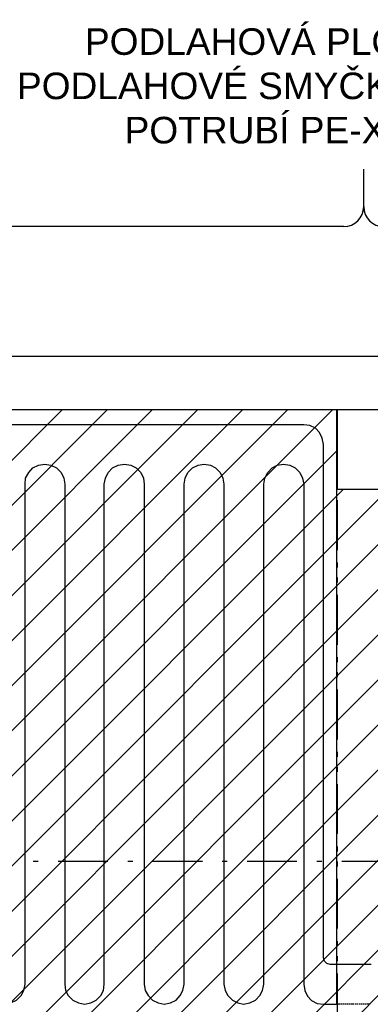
# Model space of a CAD drawing. Extents: x 997 to 109698, y 921 to 94021.
# Tile 217 of 256: x 26706 to 29348, y 22459 to 29870. Entities that reach past the tile are written whole.
import ezdxf
from ezdxf.enums import TextEntityAlignment as Align

# ---------------------------------------------------------------- set-up
doc = ezdxf.new("R2010")
doc.units = 0
doc.header["$MEASUREMENT"] = 0
for name, color, linetype in [('12', 7, 'CONTINUOUS'), ('28', 7, 'CONTINUOUS'), ('40', 7, 'CONTINUOUS'), ('42', 7, 'CONTINUOUS')]:
    doc.layers.add(name, color=color, linetype=linetype)
doc.styles.get("Standard").update_dxf_attribs({"font": 'Arial.ttf', "height": 0.2})

msp = doc.modelspace()

# ---------------------------------------------------------------- linework, layer by layer
at = {"layer": '12', "color": 44}
for p, q in [((29095.601607, 26927.953237), (29095.601607, 26935.953237)), ((29095.601607, 26918.953237), (29095.601607, 26927.953237)), ((29095.601607, 26905.953237), (29095.601607, 26918.953237)), ((29095.601607, 26897.953237), (29095.601607, 26905.953237)), ((29095.601607, 26888.953237), (29095.601607, 26897.953237)), ((29095.601607, 26876.953237), (29095.601607, 26888.953237)), ((29095.601607, 26867.953237), (29095.601607, 26876.953237)), ((29095.601607, 26859.953237), (29095.601607, 26867.953237)), ((29095.601607, 26846.953237), (29095.601607, 26859.953237)), ((29095.601607, 26838.953237), (29095.601607, 26846.953237)), ((29095.601607, 26825.953237), (29095.601607, 26838.953237)), ((29095.601607, 26816.953237), (29095.601607, 26825.953237)), ((29095.601607, 26808.953237), (29095.601607, 26816.953237)), ((29095.601607, 26795.953237), (29095.601607, 26808.953237)), ((29095.601607, 26787.953237), (29095.601607, 26795.953237)), ((29095.601607, 26778.953237), (29095.601607, 26787.953237)), ((29095.601607, 26766.953237), (29095.601607, 26778.953237)), ((29095.601607, 26757.953237), (29095.601607, 26766.953237)), ((29095.601607, 26749.953237), (29095.601607, 26757.953237)), ((29095.601607, 26736.953237), (29095.601607, 26749.953237)), ((29095.601607, 26728.953237), (29095.601607, 26736.953237)), ((29095.601607, 26715.953237), (29095.601607, 26728.953237)), ((29095.601607, 26706.953237), (29095.601607, 26715.953237)), ((29095.601607, 26698.953237), (29095.601607, 26706.953237)), ((29095.601607, 26685.953237), (29095.601607, 26698.953237)), ((29095.601607, 26677.953237), (29095.601607, 26685.953237)), ((29095.601607, 26668.953237), (29095.601607, 26677.953237)), ((29095.601607, 26656.953237), (29095.601607, 26668.953237)), ((29095.601607, 26647.953237), (29095.601607, 26656.953237)), ((29095.601607, 26639.953237), (29095.601607, 26647.953237)), ((29095.601607, 26626.953237), (29095.601607, 26639.953237)), ((29095.601607, 26617.953237), (29095.601607, 26626.953237)), ((29095.601607, 26605.953237), (29095.601607, 26617.953237)), ((29095.601607, 26596.953237), (29095.601607, 26605.953237)), ((29095.601607, 26588.953237), (29095.601607, 26596.953237)), ((29095.601607, 26575.953237), (29095.601607, 26588.953237)), ((29095.601607, 26567.953237), (29095.601607, 26575.953237)), ((29095.601607, 26558.953237), (29095.601607, 26567.953237)), ((29095.601607, 26546.953237), (29095.601607, 26558.953237)), ((29095.601607, 26537.953237), (29095.601607, 26546.953237)), ((29095.601607, 26529.953237), (29095.601607, 26537.953237)), ((29095.601607, 26516.953237), (29095.601607, 26529.953237)), ((29095.601607, 26507.953237), (29095.601607, 26516.953237)), ((29095.601607, 26499.953237), (29095.601607, 26507.953237)), ((29095.601607, 26486.953237), (29095.601607, 26499.953237)), ((29095.601607, 26478.953237), (29095.601607, 26486.953237)), ((29095.601607, 26465.953237), (29095.601607, 26478.953237)), ((29095.601607, 26457.953237), (29095.601607, 26465.953237)), ((29095.601607, 26448.953237), (29095.601607, 26457.953237)), ((29095.601607, 26435.953237), (29095.601607, 26448.953237)), ((29095.601607, 26427.953237), (29095.601607, 26435.953237)), ((29095.601607, 26419.953237), (29095.601607, 26427.953237)), ((29095.601607, 26406.953237), (29095.601607, 26419.953237)), ((29095.601607, 26397.953237), (29095.601607, 26406.953237)), ((29095.601607, 26389.953237), (29095.601607, 26397.953237)), ((29095.601607, 26376.953237), (29095.601607, 26389.953237)), ((29095.601607, 26368.953237), (29095.601607, 26376.953237)), ((29095.601607, 26355.953237), (29095.601607, 26368.953237)), ((29095.601607, 26347.953237), (29095.601607, 26355.953237)), ((29095.601607, 26338.953237), (29095.601607, 26347.953237)), ((29095.601607, 26325.953237), (29095.601607, 26338.953237)), ((29095.601607, 26317.953237), (29095.601607, 26325.953237)), ((29095.601607, 26308.953237), (29095.601607, 26317.953237)), ((29095.601607, 26296.953237), (29095.601607, 26308.953237)), ((29095.601607, 26287.953237), (29095.601607, 26296.953237)), ((29095.601607, 26279.953237), (29095.601607, 26287.953237)), ((29095.601607, 26266.953237), (29095.601607, 26279.953237)), ((29095.601607, 26258.953237), (29095.601607, 26266.953237)), ((29095.601607, 26245.953237), (29095.601607, 26258.953237)), ((29095.601607, 26236.953237), (29095.601607, 26245.953237)), ((29095.601607, 26228.953237), (29095.601607, 26236.953237)), ((29095.601607, 26215.953237), (29095.601607, 26228.953237)), ((29095.601607, 26207.953237), (29095.601607, 26215.953237)), ((29095.601607, 26198.953237), (29095.601607, 26207.953237)), ((29095.601607, 26186.953237), (29095.601607, 26198.953237)), ((29095.601607, 26177.953237), (29095.601607, 26186.953237)), ((29095.601607, 26169.953237), (29095.601607, 26177.953237)), ((29095.601607, 26156.953237), (29095.601607, 26169.953237)), ((29095.601607, 26148.953237), (29095.601607, 26156.953237)), ((29095.601607, 26135.953237), (29095.601607, 26148.953237)), ((29095.601607, 26126.953237), (29095.601607, 26135.953237)), ((29095.601607, 26118.953237), (29095.601607, 26126.953237)), ((29095.601607, 26105.953237), (29095.601607, 26118.953237)), ((29095.601607, 26097.953237), (29095.601607, 26105.953237)), ((29095.601607, 26088.953237), (29095.601607, 26097.953237)), ((29095.601607, 26076.953237), (29095.601607, 26088.953237)), ((29095.601607, 26067.953237), (29095.601607, 26076.953237)), ((29095.601607, 26059.953237), (29095.601607, 26067.953237)), ((29095.601607, 26046.953237), (29095.601607, 26059.953237)), ((29095.601607, 26038.953237), (29095.601607, 26046.953237)), ((29095.601607, 26025.953237), (29095.601607, 26038.953237)), ((29095.601607, 26016.953237), (29095.601607, 26025.953237)), ((29095.601607, 26008.953237), (29095.601607, 26016.953237)), ((29095.601607, 25995.953237), (29095.601607, 26008.953237)), ((29095.601607, 25987.953237), (29095.601607, 25995.953237)), ((29095.601607, 25978.953237), (29095.601607, 25987.953237)), ((29095.601607, 25966.953237), (29095.601607, 25978.953237)), ((29095.601607, 25957.953237), (29095.601607, 25966.953237)), ((29095.601607, 25949.953237), (29095.601607, 25957.953237)), ((29095.601607, 25936.953237), (29095.601607, 25949.953237)), ((29095.601607, 25927.953237), (29095.601607, 25936.953237)), ((29095.601607, 25919.953237), (29095.601607, 25927.953237)), ((29095.601607, 25906.953237), (29095.601607, 25919.953237)), ((29095.601607, 25898.953237), (29095.601607, 25906.953237)), ((29095.601607, 25885.953237), (29095.601607, 25898.953237)), ((29095.601607, 25877.953237), (29095.601607, 25885.953237)), ((29095.601607, 25868.953237), (29095.601607, 25877.953237)), ((29095.601607, 25855.953237), (29095.601607, 25868.953237)), ((29095.601607, 25847.953237), (29095.601607, 25855.953237)), ((29095.601607, 25839.953237), (29095.601607, 25847.953237)), ((29095.601607, 25826.953237), (29095.601607, 25839.953237)), ((29095.601607, 25817.953237), (29095.601607, 25826.953237)), ((29095.601607, 25809.953237), (29095.601607, 25817.953237)), ((29095.601607, 25796.953237), (29095.601607, 25809.953237)), ((29095.601607, 25788.953237), (29095.601607, 25796.953237)), ((29095.601607, 25775.953237), (29095.601607, 25788.953237)), ((29095.601607, 25767.953237), (29095.601607, 25775.953237)), ((29095.601607, 25758.953237), (29095.601607, 25767.953237)), ((29095.601607, 25745.953237), (29095.601607, 25758.953237)), ((29095.601607, 25737.953237), (29095.601607, 25745.953237)), ((29095.601607, 25728.953237), (29095.601607, 25737.953237)), ((29095.601607, 25716.953237), (29095.601607, 25728.953237)), ((29095.601607, 25707.953237), (29095.601607, 25716.953237)), ((29095.601607, 25699.953237), (29095.601607, 25707.953237)), ((29095.601607, 25686.953237), (29095.601607, 25699.953237)), ((29095.601607, 25678.953237), (29095.601607, 25686.953237)), ((29095.601607, 25665.953237), (29095.601607, 25678.953237)), ((29095.601607, 25656.953237), (29095.601607, 25665.953237)), ((29095.601607, 25648.953237), (29095.601607, 25656.953237)), ((29095.601607, 25635.953237), (29095.601607, 25648.953237)), ((29095.601607, 25627.953237), (29095.601607, 25635.953237)), ((29095.601607, 25618.953237), (29095.601607, 25627.953237)), ((29095.601607, 25606.953237), (29095.601607, 25618.953237)), ((29095.601607, 25597.953237), (29095.601607, 25606.953237)), ((29095.601607, 25589.953237), (29095.601607, 25597.953237)), ((29095.601607, 25576.953237), (29095.601607, 25589.953237)), ((29095.601607, 25568.953237), (29095.601607, 25576.953237)), ((29095.601607, 25555.953237), (29095.601607, 25568.953237)), ((29095.601607, 25546.953237), (29095.601607, 25555.953237)), ((29095.601607, 25538.953237), (29095.601607, 25546.953237)), ((29095.601607, 25525.953237), (29095.601607, 25538.953237)), ((29095.601607, 25517.953237), (29095.601607, 25525.953237)), ((29095.601607, 25508.953237), (29095.601607, 25517.953237)), ((29095.601607, 25496.953237), (29095.601607, 25508.953237)), ((29095.601607, 25487.953237), (29095.601607, 25496.953237)), ((29095.601607, 25479.953237), (29095.601607, 25487.953237)), ((29095.601607, 25466.953237), (29095.601607, 25479.953237)), ((29095.601607, 25458.953237), (29095.601607, 25466.953237)), ((29095.601607, 25445.953237), (29095.601607, 25458.953237)), ((29095.601607, 25436.953237), (29095.601607, 25445.953237)), ((29095.601607, 25428.953237), (29095.601607, 25436.953237)), ((29095.601607, 25415.953237), (29095.601607, 25428.953237)), ((29095.601607, 25407.953237), (29095.601607, 25415.953237)), ((29095.601607, 25398.953237), (29095.601607, 25407.953237)), ((29095.601607, 25386.953237), (29095.601607, 25398.953237)), ((29095.601607, 25377.953237), (29095.601607, 25386.953237)), ((29095.601607, 25369.953237), (29095.601607, 25377.953237)), ((29095.601607, 25356.953237), (29095.601607, 25369.953237)), ((29095.601607, 25347.953237), (29095.601607, 25356.953237)), ((29095.601607, 25339.953237), (29095.601607, 25347.953237)), ((29095.601607, 25326.953237), (29095.601607, 25339.953237)), ((29095.601607, 25318.953237), (29095.601607, 25326.953237)), ((29095.601607, 25305.953237), (29095.601607, 25318.953237)), ((29095.601607, 25297.953237), (29095.601607, 25305.953237)), ((29095.601607, 25288.953237), (29095.601607, 25297.953237)), ((29095.601607, 25276.953237), (29095.601607, 25288.953237)), ((29095.601607, 25267.953237), (29095.601607, 25276.953237)), ((29095.601607, 25259.953237), (29095.601607, 25267.953237)), ((29095.601607, 25246.953237), (29095.601607, 25259.953237)), ((29095.601607, 25237.953237), (29095.601607, 25246.953237)), ((29095.601607, 25229.953237), (29095.601607, 25237.953237)), ((29095.601607, 25216.953237), (29095.601607, 25229.953237)), ((29095.601607, 25208.953237), (29095.601607, 25216.953237)), ((29095.601607, 25195.953237), (29095.601607, 25208.953237)), ((29095.601607, 25187.953237), (29095.601607, 25195.953237)), ((29095.601607, 25178.953237), (29095.601607, 25187.953237)), ((29095.601607, 25165.953237), (29095.601607, 25178.953237)), ((29095.601607, 25157.953237), (29095.601607, 25165.953237)), ((29095.601607, 25148.953237), (29095.601607, 25157.953237)), ((29095.601607, 25136.953237), (29095.601607, 25148.953237)), ((29095.601607, 25127.953237), (29095.601607, 25136.953237)), ((29095.601607, 25119.953237), (29095.601607, 25127.953237)), ((29095.601607, 25106.953237), (29095.601607, 25119.953237)), ((29095.601607, 25098.953237), (29095.601607, 25106.953237)), ((29095.601607, 25085.953237), (29095.601607, 25098.953237)), ((29095.601607, 25077.953237), (29095.601607, 25085.953237)), ((29095.601607, 25068.953237), (29095.601607, 25077.953237)), ((29095.601607, 25055.953237), (29095.601607, 25068.953237)), ((29095.601607, 25047.953237), (29095.601607, 25055.953237)), ((29095.601607, 25038.953237), (29095.601607, 25047.953237)), ((29095.601607, 25026.953237), (29095.601607, 25038.953237)), ((29095.601607, 25017.953237), (29095.601607, 25026.953237)), ((29095.601607, 25009.953237), (29095.601607, 25017.953237)), ((29095.601607, 24996.953237), (29095.601607, 25009.953237)), ((29095.601607, 24988.953237), (29095.601607, 24996.953237)), ((29095.601607, 24975.953237), (29095.601607, 24988.953237)), ((29095.601607, 24966.953237), (29095.601607, 24975.953237)), ((29095.601607, 24958.953237), (29095.601607, 24966.953237)), ((29095.601607, 24945.953237), (29095.601607, 24958.953237)), ((29095.601607, 24937.953237), (29095.601607, 24945.953237)), ((29095.601607, 24928.953237), (29095.601607, 24937.953237)), ((29095.601607, 24916.953237), (29095.601607, 24928.953237)), ((29095.601607, 24907.953237), (29095.601607, 24916.953237)), ((29095.601607, 24899.953237), (29095.601607, 24907.953237)), ((29095.601607, 24886.953237), (29095.601607, 24899.953237)), ((29095.601607, 24878.953237), (29095.601607, 24886.953237)), ((29095.601607, 24865.953237), (29095.601607, 24878.953237)), ((29095.601607, 24856.953237), (29095.601607, 24865.953237)), ((29095.601607, 24848.953237), (29095.601607, 24856.953237)), ((29095.601607, 24835.953237), (29095.601607, 24848.953237)), ((29095.601607, 24827.953237), (29095.601607, 24835.953237)), ((29095.601607, 24818.953237), (29095.601607, 24827.953237)), ((29095.601607, 24806.953237), (29095.601607, 24818.953237)), ((29095.601607, 24797.953237), (29095.601607, 24806.953237)), ((29095.601607, 24789.953237), (29095.601607, 24797.953237)), ((29095.601607, 24776.953237), (29095.601607, 24789.953237)), ((29095.601607, 24768.953237), (29095.601607, 24776.953237)), ((29095.601607, 24759.953237), (29095.601607, 24768.953237)), ((29095.601607, 24746.953237), (29095.601607, 24759.953237)), ((29095.601607, 24738.953237), (29095.601607, 24746.953237)), ((29095.601607, 24725.953237), (29095.601607, 24738.953237)), ((29095.601607, 24717.953237), (29095.601607, 24725.953237)), ((29095.601607, 24708.953237), (29095.601607, 24717.953237)), ((29095.601607, 24696.953237), (29095.601607, 24708.953237)), ((29095.601607, 24687.953237), (29095.601607, 24696.953237)), ((29095.601607, 24679.953237), (29095.601607, 24687.953237)), ((29095.601607, 24666.953237), (29095.601607, 24679.953237)), ((29095.601607, 24657.953237), (29095.601607, 24666.953237)), ((29095.601607, 24649.953237), (29095.601607, 24657.953237)), ((29095.601607, 24636.953237), (29095.601607, 24649.953237)), ((29095.601607, 24628.953237), (29095.601607, 24636.953237)), ((29095.601607, 24615.953237), (29095.601607, 24628.953237)), ((29095.601607, 24607.953237), (29095.601607, 24615.953237)), ((29095.601607, 24598.953237), (29095.601607, 24607.953237)), ((29095.601607, 24585.953237), (29095.601607, 24598.953237)), ((29095.601607, 24577.953237), (29095.601607, 24585.953237)), ((29095.601607, 24569.953237), (29095.601607, 24577.953237)), ((29095.601607, 24556.953237), (29095.601607, 24569.953237)), ((29095.601607, 24547.953237), (29095.601607, 24556.953237)), ((29095.601607, 24539.953237), (29095.601607, 24547.953237)), ((29095.601607, 24526.953237), (29095.601607, 24539.953237)), ((29095.601607, 24518.953237), (29095.601607, 24526.953237)), ((29095.601607, 24505.953237), (29095.601607, 24518.953237)), ((29095.601607, 24497.953237), (29095.601607, 24505.953237)), ((29095.601607, 24488.953237), (29095.601607, 24497.953237)), ((29095.601607, 24475.953237), (29095.601607, 24488.953237)), ((29095.601607, 24467.953237), (29095.601607, 24475.953237)), ((29095.601607, 24458.953237), (29095.601607, 24467.953237)), ((29095.601607, 24446.953237), (29095.601607, 24458.953237)), ((29095.601607, 24437.953237), (29095.601607, 24446.953237)), ((29095.601607, 24429.953237), (29095.601607, 24437.953237)), ((29095.601607, 24416.953237), (29095.601607, 24429.953237)), ((29095.601607, 24408.953237), (29095.601607, 24416.953237)), ((29095.601607, 24395.953237), (29095.601607, 24408.953237)), ((29095.601607, 24387.953237), (29095.601607, 24395.953237)), ((29095.601607, 24378.953237), (29095.601607, 24387.953237)), ((29095.601607, 24365.953237), (29095.601607, 24378.953237)), ((29095.601607, 24357.953237), (29095.601607, 24365.953237)), ((29095.601607, 24348.953237), (29095.601607, 24357.953237)), ((29095.601607, 24336.953237), (29095.601607, 24348.953237)), ((29095.601607, 24327.953237), (29095.601607, 24336.953237)), ((29095.601607, 24319.953237), (29095.601607, 24327.953237)), ((29095.601607, 24306.953237), (29095.601607, 24319.953237)), ((29095.601607, 24298.953237), (29095.601607, 24306.953237)), ((29095.601607, 24285.953237), (29095.601607, 24298.953237)), ((29095.601607, 24276.953237), (29095.601607, 24285.953237)), ((29095.601607, 24268.953237), (29095.601607, 24276.953237)), ((29095.601607, 24255.953237), (29095.601607, 24268.953237)), ((29095.601607, 24247.953237), (29095.601607, 24255.953237)), ((29095.601607, 24238.953237), (29095.601607, 24247.953237)), ((29095.601607, 24226.953237), (29095.601607, 24238.953237)), ((29095.601607, 24217.953237), (29095.601607, 24226.953237)), ((29095.601607, 24209.953237), (29095.601607, 24217.953237)), ((29095.601607, 24196.953237), (29095.601607, 24209.953237)), ((29095.601607, 24188.953237), (29095.601607, 24196.953237)), ((29095.601607, 24179.953237), (29095.601607, 24188.953237)), ((29095.601607, 24166.953237), (29095.601607, 24179.953237)), ((29095.601607, 24158.953237), (29095.601607, 24166.953237)), ((29095.601607, 24145.953237), (29095.601607, 24158.953237)), ((29095.601607, 24137.953237), (29095.601607, 24145.953237)), ((29095.601607, 24128.953237), (29095.601607, 24137.953237)), ((29095.601607, 24116.953237), (29095.601607, 24128.953237)), ((29095.601607, 24107.953237), (29095.601607, 24116.953237)), ((29095.601607, 24099.953237), (29095.601607, 24107.953237)), ((29095.601607, 24086.953237), (29095.601607, 24099.953237)), ((29095.601607, 24077.953237), (29095.601607, 24086.953237)), ((29095.601607, 24069.953237), (29095.601607, 24077.953237)), ((29095.601607, 24056.953237), (29095.601607, 24069.953237)), ((29095.601607, 24048.953237), (29095.601607, 24056.953237)), ((29095.601607, 24035.953237), (29095.601607, 24048.953237)), ((29095.601607, 24027.953237), (29095.601607, 24035.953237)), ((29095.601607, 24018.953237), (29095.601607, 24027.953237)), ((29095.601607, 24005.953237), (29095.601607, 24018.953237)), ((29095.601607, 23997.953237), (29095.601607, 24005.953237)), ((29095.601607, 23989.953237), (29095.601607, 23997.953237)), ((29095.601607, 23976.953237), (29095.601607, 23989.953237)), ((29095.601607, 23967.953237), (29095.601607, 23976.953237)), ((29095.601607, 23959.953237), (29095.601607, 23967.953237)), ((29095.601607, 23946.953237), (29095.601607, 23959.953237)), ((29095.601607, 23938.953237), (29095.601607, 23946.953237)), ((29095.601607, 23925.953237), (29095.601607, 23938.953237)), ((29095.601607, 23917.953237), (29095.601607, 23925.953237)), ((29095.601607, 23908.953237), (29095.601607, 23917.953237)), ((29095.601607, 23895.953237), (29095.601607, 23908.953237)), ((29095.601607, 23887.953237), (29095.601607, 23895.953237)), ((29095.601607, 23879.953237), (29095.601607, 23887.953237)), ((29095.601607, 23866.953237), (29095.601607, 23879.953237)), ((29095.601607, 23857.953237), (29095.601607, 23866.953237)), ((29095.601607, 23849.953237), (29095.601607, 23857.953237)), ((29095.601607, 23836.953237), (29095.601607, 23849.953237)), ((29095.601607, 23828.953237), (29095.601607, 23836.953237)), ((29095.601607, 23815.953237), (29095.601607, 23828.953237)), ((29095.601607, 23807.953237), (29095.601607, 23815.953237)), ((29095.601607, 23798.953237), (29095.601607, 23807.953237)), ((29095.601607, 23785.953237), (29095.601607, 23798.953237)), ((29095.601607, 23777.953237), (29095.601607, 23785.953237)), ((29095.601607, 23768.953237), (29095.601607, 23777.953237)), ((29095.601607, 23756.953237), (29095.601607, 23768.953237)), ((29095.601607, 23747.953237), (29095.601607, 23756.953237)), ((29095.601607, 23739.953237), (29095.601607, 23747.953237)), ((29095.601607, 23726.953237), (29095.601607, 23739.953237)), ((29095.601607, 23718.953237), (29095.601607, 23726.953237)), ((29095.601607, 23705.953237), (29095.601607, 23718.953237)), ((29095.601607, 23696.953237), (29095.601607, 23705.953237)), ((29095.601607, 23688.953237), (29095.601607, 23696.953237)), ((29095.601607, 23675.953237), (29095.601607, 23688.953237)), ((29095.601607, 23667.953237), (29095.601607, 23675.953237)), ((29095.601607, 23658.953237), (29095.601607, 23667.953237)), ((29095.601607, 23646.953237), (29095.601607, 23658.953237)), ((29095.601607, 23637.953237), (29095.601607, 23646.953237)), ((29095.601607, 23629.953237), (29095.601607, 23637.953237)), ((29095.601607, 23616.953237), (29095.601607, 23629.953237)), ((29095.601607, 23608.953237), (29095.601607, 23616.953237)), ((29095.601607, 23599.953237), (29095.601607, 23608.953237)), ((29095.601607, 23586.953237), (29095.601607, 23599.953237)), ((29095.601607, 23578.953237), (29095.601607, 23586.953237)), ((29095.601607, 23565.953237), (29095.601607, 23578.953237)), ((29095.601607, 23557.953237), (29095.601607, 23565.953237)), ((29095.601607, 23548.953237), (29095.601607, 23557.953237)), ((29095.601607, 23536.953237), (29095.601607, 23548.953237)), ((29095.601607, 23527.953237), (29095.601607, 23536.953237)), ((29095.601607, 23519.953237), (29095.601607, 23527.953237)), ((29095.601607, 23506.953237), (29095.601607, 23519.953237)), ((29095.601607, 23497.953237), (29095.601607, 23506.953237)), ((29095.601607, 23489.953237), (29095.601607, 23497.953237)), ((29095.601607, 23476.953237), (29095.601607, 23489.953237)), ((29095.601607, 23468.953237), (29095.601607, 23476.953237)), ((29095.601607, 23455.953237), (29095.601607, 23468.953237)), ((29095.601607, 23447.953237), (29095.601607, 23455.953237)), ((29095.601607, 23438.953237), (29095.601607, 23447.953237)), ((29095.601607, 23426.953237), (29095.601607, 23438.953237)), ((29095.601607, 23417.953237), (29095.601607, 23426.953237)), ((29095.601607, 23409.953237), (29095.601607, 23417.953237)), ((29095.601607, 23396.953237), (29095.601607, 23409.953237)), ((29095.601607, 23387.953237), (29095.601607, 23396.953237)), ((29095.601607, 23379.953237), (29095.601607, 23387.953237)), ((29095.601607, 23366.953237), (29095.601607, 23379.953237)), ((29095.601607, 23358.953237), (29095.601607, 23366.953237)), ((29095.601607, 23345.953237), (29095.601607, 23358.953237)), ((29095.601607, 23337.953237), (29095.601607, 23345.953237)), ((29095.601607, 23328.953237), (29095.601607, 23337.953237)), ((29095.601607, 23315.953237), (29095.601607, 23328.953237)), ((29095.601607, 23307.953237), (29095.601607, 23315.953237)), ((29095.601607, 23299.953237), (29095.601607, 23307.953237)), ((29095.601607, 23286.953237), (29095.601607, 23299.953237)), ((29095.601607, 23277.953237), (29095.601607, 23286.953237)), ((29095.601607, 23269.953237), (29095.601607, 23277.953237)), ((29095.601607, 23256.953237), (29095.601607, 23269.953237)), ((29095.601607, 23248.953237), (29095.601607, 23256.953237)), ((29095.601607, 23235.953237), (29095.601607, 23248.953237)), ((29095.601607, 23227.953237), (29095.601607, 23235.953237)), ((29095.601607, 23218.953237), (29095.601607, 23227.953237)), ((29095.601607, 23205.953237), (29095.601607, 23218.953237)), ((29095.601607, 23197.953237), (29095.601607, 23205.953237)), ((29095.601607, 23188.953237), (29095.601607, 23197.953237)), ((29095.601607, 23176.953237), (29095.601607, 23188.953237)), ((29095.601607, 23167.953237), (29095.601607, 23176.953237)), ((29095.601607, 23159.953237), (29095.601607, 23167.953237)), ((29095.601607, 23146.953237), (29095.601607, 23159.953237)), ((29095.601607, 23138.953237), (29095.601607, 23146.953237)), ((29095.601607, 23125.953237), (29095.601607, 23138.953237)), ((29095.601607, 23117.953237), (29095.601607, 23125.953237)), ((29095.601607, 23108.953237), (29095.601607, 23117.953237)), ((29095.601607, 23095.953237), (29095.601607, 23108.953237)), ((29095.601607, 23087.953237), (29095.601607, 23095.953237)), ((29095.601607, 23078.953237), (29095.601607, 23087.953237)), ((29095.601607, 23066.953237), (29095.601607, 23078.953237)), ((29095.601607, 23057.953237), (29095.601607, 23066.953237)), ((29095.601607, 23049.953237), (29095.601607, 23057.953237)), ((29095.601607, 23036.953237), (29095.601607, 23049.953237)), ((29095.601607, 23028.953237), (29095.601607, 23036.953237)), ((29095.601607, 23019.953237), (29095.601607, 23028.953237)), ((29095.601607, 23006.953237), (29095.601607, 23019.953237)), ((29095.601607, 22998.953237), (29095.601607, 23006.953237)), ((29095.601607, 22985.953237), (29095.601607, 22998.953237)), ((29095.601607, 22977.953237), (29095.601607, 22985.953237)), ((29095.601607, 22968.953237), (29095.601607, 22977.953237)), ((29095.601607, 22956.953237), (29095.601607, 22968.953237)), ((29095.601607, 22947.953237), (29095.601607, 22956.953237)), ((29095.601607, 22939.953237), (29095.601607, 22947.953237)), ((29095.601607, 22926.953237), (29095.601607, 22939.953237)), ((29095.601607, 22918.953237), (29095.601607, 22926.953237)), ((29095.601607, 22909.953237), (29095.601607, 22918.953237)), ((29095.601607, 22896.953237), (29095.601607, 22909.953237)), ((29095.601607, 22888.953237), (29095.601607, 22896.953237)), ((29095.601607, 22875.953237), (29095.601607, 22888.953237)), ((29095.601607, 22867.953237), (29095.601607, 22875.953237)), ((29095.601607, 22858.953237), (29095.601607, 22867.953237)), ((29095.601607, 22846.953237), (29095.601607, 22858.953237)), ((29095.601607, 22837.953237), (29095.601607, 22846.953237)), ((29095.601607, 22829.953237), (29095.601607, 22837.953237)), ((29095.601607, 22816.953237), (29095.601607, 22829.953237)), ((29095.601607, 22807.953237), (29095.601607, 22816.953237)), ((29095.601607, 22799.953237), (29095.601607, 22807.953237)), ((29095.601607, 22786.953237), (29095.601607, 22799.953237)), ((29095.601607, 22778.953237), (29095.601607, 22786.953237)), ((29095.601607, 22765.953237), (29095.601607, 22778.953237)), ((29095.601607, 22757.953237), (29095.601607, 22765.953237)), ((29099.601607, 22757.953237), (29095.601607, 22757.953237)), ((29095.601607, 22748.953237), (29095.601607, 22757.953237)), ((29112.601607, 22757.953237), (29099.601607, 22757.953237)), ((29121.601607, 22757.953237), (29112.601607, 22757.953237)), ((29133.601607, 22757.953237), (29121.601607, 22757.953237)), ((29095.601607, 22736.953237), (29095.601607, 22748.953237)), ((29095.601607, 22727.953237), (29095.601607, 22736.953237)), ((29095.601607, 22719.953237), (29095.601607, 22727.953237)), ((29095.601607, 22706.953237), (29095.601607, 22719.953237)), ((29095.601607, 22697.953237), (29095.601607, 22706.953237)), ((29095.601607, 22689.953237), (29095.601607, 22697.953237)), ((29095.601607, 22676.953237), (29095.601607, 22689.953237)), ((29095.601607, 22668.953237), (29095.601607, 22676.953237)), ((29095.601607, 22655.953237), (29095.601607, 22668.953237)), ((29095.601607, 22647.953237), (29095.601607, 22655.953237)), ((29095.601607, 22638.953237), (29095.601607, 22647.953237)), ((29095.601607, 22625.953237), (29095.601607, 22638.953237)), ((29095.601607, 22617.953237), (29095.601607, 22625.953237)), ((29095.601607, 22609.953237), (29095.601607, 22617.953237)), ((29095.601607, 22596.953237), (29095.601607, 22609.953237)), ((29095.601607, 22587.953237), (29095.601607, 22596.953237)), ((29095.601607, 22579.953237), (29095.601607, 22587.953237)), ((29095.601607, 22566.953237), (29095.601607, 22579.953237)), ((29095.601607, 22558.953237), (29095.601607, 22566.953237)), ((29095.601607, 22545.953237), (29095.601607, 22558.953237)), ((29095.601607, 22537.953237), (29095.601607, 22545.953237)), ((29095.601607, 22528.953237), (29095.601607, 22537.953237)), ((29095.601607, 22515.953237), (29095.601607, 22528.953237)), ((29095.601607, 22507.953237), (29095.601607, 22515.953237)), ((29095.601607, 22498.953237), (29095.601607, 22507.953237)), ((29095.601607, 22486.953237), (29095.601607, 22498.953237)), ((29095.601607, 22477.953237), (29095.601607, 22486.953237)), ((29095.601607, 22469.953237), (29095.601607, 22477.953237)), ((29095.601607, 22456.953237), (29095.601607, 22469.953237)), ((29104.601607, 22460.953237), (29095.601607, 22460.953237)), ((29121.601607, 22460.953237), (29108.601607, 22460.953237)), ((29133.601607, 22460.953237), (29125.601607, 22460.953237))]:
    msp.add_line(p, q, dxfattribs=at)
at = {"layer": '12', "color": 1}
for p, q in [((27118.601607, 26821.953237), (26119.601607, 26821.953237)), ((28121.601607, 26821.953237), (27118.601607, 26821.953237)), ((28845.601607, 26821.953237), (28121.601607, 26821.953237)), ((28994.601607, 25741.953237), (28994.601607, 26673.953237)), ((26746.601607, 25491.953237), (26746.601607, 26372.953237)), ((27046.601607, 26372.953237), (27046.601607, 25491.953237)), ((27343.601607, 25491.953237), (27343.601607, 26372.953237)), ((27643.601607, 26372.953237), (27643.601607, 25491.953237)), ((27944.601607, 25491.953237), (27944.601607, 26372.953237)), ((28244.601607, 26372.953237), (28244.601607, 25491.953237)), ((28545.601607, 25491.953237), (28545.601607, 26372.953237)), ((28845.601607, 26372.953237), (28845.601607, 25491.953237)), ((28994.601607, 24742.953237), (28994.601607, 25741.953237)), ((26746.601607, 24492.953237), (26746.601607, 25491.953237)), ((27046.601607, 25491.953237), (27046.601607, 24492.953237)), ((27343.601607, 24492.953237), (27343.601607, 25491.953237)), ((27643.601607, 25491.953237), (27643.601607, 24492.953237)), ((27944.601607, 24492.953237), (27944.601607, 25491.953237)), ((28244.601607, 25491.953237), (28244.601607, 24492.953237)), ((28545.601607, 24492.953237), (28545.601607, 25491.953237)), ((28845.601607, 25491.953237), (28845.601607, 24492.953237)), ((28994.601607, 23739.953237), (28994.601607, 24742.953237)), ((26746.601607, 23493.953237), (26746.601607, 24492.953237)), ((27046.601607, 24492.953237), (27046.601607, 23493.953237)), ((27343.601607, 23493.953237), (27343.601607, 24492.953237)), ((27643.601607, 24492.953237), (27643.601607, 23493.953237)), ((27944.601607, 23493.953237), (27944.601607, 24492.953237)), ((28244.601607, 24492.953237), (28244.601607, 23493.953237)), ((28545.601607, 23493.953237), (28545.601607, 24492.953237)), ((28845.601607, 24492.953237), (28845.601607, 23489.953237)), ((28994.601607, 22807.953237), (28994.601607, 23739.953237)), ((26746.601607, 22609.953237), (26746.601607, 23493.953237)), ((27046.601607, 23493.953237), (27046.601607, 22609.953237)), ((27343.601607, 22609.953237), (27343.601607, 23493.953237)), ((27643.601607, 23493.953237), (27643.601607, 22609.953237)), ((27944.601607, 22609.953237), (27944.601607, 23493.953237)), ((28244.601607, 23493.953237), (28244.601607, 22609.953237)), ((28545.601607, 22609.953237), (28545.601607, 23493.953237)), ((28845.601607, 23489.953237), (28845.601607, 22609.953237)), ((29095.601607, 22757.953237), (29044.601607, 22757.953237)), ((29142.601607, 22757.953237), (29133.601607, 22757.953237)), ((29150.601607, 22757.953237), (29142.601607, 22757.953237)), ((29163.601607, 22757.953237), (29150.601607, 22757.953237)), ((29171.601607, 22757.953237), (29163.601607, 22757.953237)), ((29180.601607, 22757.953237), (29171.601607, 22757.953237)), ((29193.601607, 22757.953237), (29180.601607, 22757.953237)), ((29201.601607, 22757.953237), (29193.601607, 22757.953237)), ((29209.601607, 22757.953237), (29201.601607, 22757.953237)), ((29222.601607, 22757.953237), (29209.601607, 22757.953237)), ((29231.601607, 22757.953237), (29222.601607, 22757.953237)), ((29243.601607, 22757.953237), (29231.601607, 22757.953237)), ((29252.601607, 22757.953237), (29243.601607, 22757.953237)), ((29260.601607, 22757.953237), (29252.601607, 22757.953237)), ((29273.601607, 22757.953237), (29260.601607, 22757.953237)), ((29281.601607, 22757.953237), (29273.601607, 22757.953237)), ((29290.601607, 22757.953237), (29281.601607, 22757.953237)), ((29303.601607, 22757.953237), (29290.601607, 22757.953237)), ((29311.601607, 22757.953237), (29303.601607, 22757.953237)), ((29320.601607, 22757.953237), (29311.601607, 22757.953237)), ((29332.601607, 22757.953237), (29320.601607, 22757.953237)), ((29341.601607, 22757.953237), (29332.601607, 22757.953237)), ((29353.601607, 22757.953237), (29341.601607, 22757.953237)), ((28994.601607, 22460.953237), (29095.601607, 22460.953237))]:
    msp.add_line(p, q, dxfattribs=at)
at = {"layer": '12', "color": 5}
for p, q in [((26746.601607, 25491.953237), (26746.601607, 26372.953237)), ((27046.601607, 26372.953237), (27046.601607, 25491.953237)), ((27343.601607, 25491.953237), (27343.601607, 26372.953237)), ((27643.601607, 26372.953237), (27643.601607, 25491.953237)), ((27944.601607, 25491.953237), (27944.601607, 26372.953237)), ((28244.601607, 26372.953237), (28244.601607, 25491.953237)), ((28545.601607, 25491.953237), (28545.601607, 26372.953237)), ((28845.601607, 26372.953237), (28845.601607, 25491.953237)), ((26746.601607, 23993.953237), (26746.601607, 24992.953237)), ((27046.601607, 24992.953237), (27046.601607, 23993.953237)), ((27343.601607, 23993.953237), (27343.601607, 24992.953237)), ((27643.601607, 24992.953237), (27643.601607, 23993.953237)), ((27944.601607, 23993.953237), (27944.601607, 24992.953237)), ((28244.601607, 24992.953237), (28244.601607, 23993.953237)), ((28545.601607, 23993.953237), (28545.601607, 24992.953237)), ((28845.601607, 24992.953237), (28845.601607, 23989.953237)), ((26746.601607, 22609.953237), (26746.601607, 23493.953237)), ((27046.601607, 23493.953237), (27046.601607, 22609.953237)), ((27343.601607, 22609.953237), (27343.601607, 23493.953237)), ((27643.601607, 23493.953237), (27643.601607, 22609.953237)), ((27944.601607, 22609.953237), (27944.601607, 23493.953237)), ((28244.601607, 23493.953237), (28244.601607, 22609.953237)), ((28545.601607, 22609.953237), (28545.601607, 23493.953237)), ((28845.601607, 23489.953237), (28845.601607, 22609.953237)), ((28994.601607, 22460.953237), (29095.601607, 22460.953237)), ((29150.601607, 22460.953237), (29137.601607, 22460.953237)), ((29163.601607, 22460.953237), (29154.601607, 22460.953237)), ((29180.601607, 22460.953237), (29167.601607, 22460.953237)), ((29193.601607, 22460.953237), (29184.601607, 22460.953237)), ((29209.601607, 22460.953237), (29197.601607, 22460.953237)), ((29222.601607, 22460.953237), (29214.601607, 22460.953237)), ((29239.601607, 22460.953237), (29231.601607, 22460.953237)), ((29252.601607, 22460.953237), (29243.601607, 22460.953237)), ((29269.601607, 22460.953237), (29260.601607, 22460.953237)), ((29286.601607, 22460.953237), (29273.601607, 22460.953237)), ((29298.601607, 22460.953237), (29290.601607, 22460.953237)), ((29315.601607, 22460.953237), (29303.601607, 22460.953237)), ((29328.601607, 22460.953237), (29320.601607, 22460.953237)), ((29345.601607, 22460.953237), (29332.601607, 22460.953237))]:
    msp.add_line(p, q, dxfattribs=at)
at = {"layer": '12', "color": 1}
for points in [[(28994.601607, 26673.953237), (28985.601607, 26719.953237), (28964.601607, 26761.953237), (28934.601607, 26795.953237), (28892.601607, 26816.953237), (28845.601607, 26821.953237)], [(26746.601607, 26372.953237), (26750.601607, 26419.953237), (26775.601607, 26461.953237), (26805.601607, 26495.953237), (26847.601607, 26516.953237), (26894.601607, 26524.953237)], [(26894.601607, 26524.953237), (26940.601607, 26516.953237), (26983.601607, 26495.953237), (27017.601607, 26461.953237), (27038.601607, 26419.953237), (27046.601607, 26372.953237)], [(27343.601607, 26372.953237), (27351.601607, 26419.953237), (27372.601607, 26461.953237), (27406.601607, 26495.953237), (27448.601607, 26516.953237), (27495.601607, 26524.953237)], [(27495.601607, 26524.953237), (27542.601607, 26516.953237), (27584.601607, 26495.953237), (27618.601607, 26461.953237), (27639.601607, 26419.953237), (27643.601607, 26372.953237)], [(27944.601607, 26372.953237), (27952.601607, 26419.953237), (27973.601607, 26461.953237), (28007.601607, 26495.953237), (28050.601607, 26516.953237), (28096.601607, 26524.953237)], [(28096.601607, 26524.953237), (28143.601607, 26516.953237), (28181.601607, 26495.953237), (28215.601607, 26461.953237), (28236.601607, 26419.953237), (28244.601607, 26372.953237)], [(28545.601607, 26372.953237), (28553.601607, 26419.953237), (28574.601607, 26461.953237), (28608.601607, 26495.953237), (28646.601607, 26516.953237), (28693.601607, 26524.953237)], [(28693.601607, 26524.953237), (28740.601607, 26516.953237), (28782.601607, 26495.953237), (28816.601607, 26461.953237), (28837.601607, 26419.953237), (28845.601607, 26372.953237)], [(29044.601607, 22757.953237), (29019.601607, 22765.953237), (29002.601607, 22782.953237), (28994.601607, 22807.953237)], [(26593.601607, 22460.953237), (26640.601607, 22469.953237), (26682.601607, 22490.953237), (26716.601607, 22524.953237), (26737.601607, 22562.953237), (26746.601607, 22609.953237)], [(27046.601607, 22609.953237), (27050.601607, 22562.953237), (27072.601607, 22524.953237), (27106.601607, 22490.953237), (27148.601607, 22469.953237), (27194.601607, 22460.953237)], [(27194.601607, 22460.953237), (27241.601607, 22469.953237), (27283.601607, 22490.953237), (27317.601607, 22524.953237), (27338.601607, 22562.953237), (27343.601607, 22609.953237)], [(27643.601607, 22609.953237), (27652.601607, 22562.953237), (27673.601607, 22524.953237), (27707.601607, 22490.953237), (27749.601607, 22469.953237), (27795.601607, 22460.953237)], [(27795.601607, 22460.953237), (27842.601607, 22469.953237), (27884.601607, 22490.953237), (27914.601607, 22524.953237), (27935.601607, 22562.953237), (27944.601607, 22609.953237)], [(28244.601607, 22609.953237), (28253.601607, 22562.953237), (28274.601607, 22524.953237), (28308.601607, 22490.953237), (28350.601607, 22469.953237), (28392.601607, 22460.953237)], [(28392.601607, 22460.953237), (28439.601607, 22469.953237), (28481.601607, 22490.953237), (28515.601607, 22524.953237), (28536.601607, 22562.953237), (28545.601607, 22609.953237)], [(28845.601607, 22609.953237), (28854.601607, 22562.953237), (28875.601607, 22520.953237), (28905.601607, 22486.953237), (28947.601607, 22465.953237), (28994.601607, 22460.953237)]]:
    msp.add_lwpolyline(points, dxfattribs=at)
at = {"layer": '12', "color": 5}
for points in [[(26746.601607, 26372.953237), (26750.601607, 26419.953237), (26775.601607, 26461.953237), (26805.601607, 26495.953237), (26847.601607, 26516.953237), (26894.601607, 26524.953237)], [(26894.601607, 26524.953237), (26940.601607, 26516.953237), (26983.601607, 26495.953237), (27017.601607, 26461.953237), (27038.601607, 26419.953237), (27046.601607, 26372.953237)], [(27343.601607, 26372.953237), (27351.601607, 26419.953237), (27372.601607, 26461.953237), (27406.601607, 26495.953237), (27448.601607, 26516.953237), (27495.601607, 26524.953237)], [(27495.601607, 26524.953237), (27542.601607, 26516.953237), (27584.601607, 26495.953237), (27618.601607, 26461.953237), (27639.601607, 26419.953237), (27643.601607, 26372.953237)], [(27944.601607, 26372.953237), (27952.601607, 26419.953237), (27973.601607, 26461.953237), (28007.601607, 26495.953237), (28050.601607, 26516.953237), (28096.601607, 26524.953237)], [(28096.601607, 26524.953237), (28143.601607, 26516.953237), (28181.601607, 26495.953237), (28215.601607, 26461.953237), (28236.601607, 26419.953237), (28244.601607, 26372.953237)], [(28545.601607, 26372.953237), (28553.601607, 26419.953237), (28574.601607, 26461.953237), (28608.601607, 26495.953237), (28646.601607, 26516.953237), (28693.601607, 26524.953237)], [(28693.601607, 26524.953237), (28740.601607, 26516.953237), (28782.601607, 26495.953237), (28816.601607, 26461.953237), (28837.601607, 26419.953237), (28845.601607, 26372.953237)], [(26593.601607, 22460.953237), (26640.601607, 22469.953237), (26682.601607, 22490.953237), (26716.601607, 22524.953237), (26737.601607, 22562.953237), (26746.601607, 22609.953237)], [(27046.601607, 22609.953237), (27050.601607, 22562.953237), (27072.601607, 22524.953237), (27106.601607, 22490.953237), (27148.601607, 22469.953237), (27194.601607, 22460.953237)], [(27194.601607, 22460.953237), (27241.601607, 22469.953237), (27283.601607, 22490.953237), (27317.601607, 22524.953237), (27338.601607, 22562.953237), (27343.601607, 22609.953237)], [(27643.601607, 22609.953237), (27652.601607, 22562.953237), (27673.601607, 22524.953237), (27707.601607, 22490.953237), (27749.601607, 22469.953237), (27795.601607, 22460.953237)], [(27795.601607, 22460.953237), (27842.601607, 22469.953237), (27884.601607, 22490.953237), (27914.601607, 22524.953237), (27935.601607, 22562.953237), (27944.601607, 22609.953237)], [(28244.601607, 22609.953237), (28253.601607, 22562.953237), (28274.601607, 22524.953237), (28308.601607, 22490.953237), (28350.601607, 22469.953237), (28392.601607, 22460.953237)], [(28392.601607, 22460.953237), (28439.601607, 22469.953237), (28481.601607, 22490.953237), (28515.601607, 22524.953237), (28536.601607, 22562.953237), (28545.601607, 22609.953237)], [(28845.601607, 22609.953237), (28854.601607, 22562.953237), (28875.601607, 22520.953237), (28905.601607, 22486.953237), (28947.601607, 22465.953237), (28994.601607, 22460.953237)]]:
    msp.add_lwpolyline(points, dxfattribs=at)
at = {"layer": '28', "color": 2}
for p, q in [((22097.636205, 22004.433714), (27029.157728, 26935.955237)), ((22097.636205, 21665.022459), (27368.568983, 26935.955237)), ((22097.636205, 21325.611205), (27707.980238, 26935.955237)), ((22097.636205, 20986.19995), (28047.391493, 26935.955237)), ((22097.636205, 20646.788695), (28386.802748, 26935.955237)), ((22097.636205, 20307.37744), (28726.214003, 26935.955237)), ((22097.636205, 19967.966185), (29065.625258, 26935.955237)), ((22097.636205, 19628.55493), (29097.636205, 26628.55493)), ((22097.636205, 19289.143675), (29144.447768, 26335.955237)), ((22097.636205, 18949.73242), (29483.859023, 26335.955237)), ((22097.636205, 18610.321165), (29497.636205, 26010.321165)), ((22097.636205, 18270.90991), (29497.636205, 25670.90991)), ((22097.636205, 17931.498655), (29497.636205, 25331.498655)), ((22097.636205, 17592.0874), (29497.636205, 24992.0874)), ((22097.636205, 17252.676145), (29497.636205, 24652.676145)), ((22097.636205, 16913.26489), (29497.636205, 24313.26489)), ((22097.636205, 16573.853635), (29497.636205, 23973.853635)), ((22097.636205, 16234.44238), (29497.636205, 23634.44238)), ((22097.636205, 15895.031125), (29497.636205, 23295.031125)), ((22097.636205, 15555.61987), (29497.636205, 22955.61987)), ((22097.636205, 15216.208615), (29497.636205, 22616.208615))]:
    msp.add_line(p, q, dxfattribs=at)
at = {"layer": '28', "color": 4, "linetype": 'Continuous'}
for p, q in [((26807.601607, 23536.953237), (26845.101607, 23536.953237)), ((27520.101607, 23536.953237), (27557.601607, 23536.953237)), ((28232.601607, 23536.953237), (28270.101607, 23536.953237)), ((28945.101607, 23536.953237), (28982.601607, 23536.953237))]:
    msp.add_line(p, q, dxfattribs=at)
at = {"layer": '28', "color": 4}
for p, q in [((26995.101607, 23536.953237), (27370.101607, 23536.953237)), ((27707.601607, 23536.953237), (28082.601607, 23536.953237)), ((28420.101607, 23536.953237), (28795.101607, 23536.953237)), ((29132.601607, 23536.953237), (29507.601607, 23536.953237))]:
    msp.add_line(p, q, dxfattribs=at)
at = {"layer": '40', "color": 8, "linetype": 'Continuous'}
for p, q in [((26722.918455, 27335.955237), (25822.918455, 27335.955237)), ((32722.918455, 27335.955237), (26722.918455, 27335.955237)), ((25822.918455, 26935.955237), (26722.918455, 26935.955237)), ((26722.918455, 26935.955237), (32722.918455, 26935.955237)), ((29097.636205, 26935.955237), (29097.636205, 26590.954237)), ((29097.636205, 26935.955237), (29097.636205, 26335.955237)), ((29097.636205, 26497.204237), (29097.636205, 26459.704237)), ((29097.636205, 26384.704237), (29097.636205, 26347.204237)), ((29097.636205, 26335.955237), (29497.636205, 26335.955237)), ((29097.636205, 26253.454237), (29097.636205, 25878.454237)), ((29097.636205, 25784.704237), (29097.636205, 25747.204237)), ((29097.636205, 25672.204237), (29097.636205, 25634.704237)), ((29097.636205, 25540.954237), (29097.636205, 25165.954237)), ((29097.636205, 25072.204237), (29097.636205, 25034.704237)), ((29097.636205, 24959.704237), (29097.636205, 24922.204237)), ((29097.636205, 24828.454237), (29097.636205, 24453.454237)), ((29097.636205, 24359.704237), (29097.636205, 24322.204237)), ((29097.636205, 24247.204237), (29097.636205, 24209.704237)), ((29097.636205, 24115.954237), (29097.636205, 23740.954237)), ((29097.636205, 23647.204237), (29097.636205, 23609.704237)), ((29097.636205, 23534.704237), (29097.636205, 23497.204237)), ((29097.636205, 23403.454237), (29097.636205, 23028.454237)), ((29097.636205, 22934.704237), (29097.636205, 22897.204237)), ((29097.636205, 22822.204237), (29097.636205, 22784.704237)), ((29097.636205, 22690.954237), (29097.636205, 22315.954237))]:
    msp.add_line(p, q, dxfattribs=at)
at = {"layer": '42', "color": 117}
for p, q in [((29297.926752, 28463.003955), (29297.926752, 28746.296267)), ((29147.926752, 28313.003955), (22391.298057, 28313.003955))]:
    msp.add_line(p, q, dxfattribs=at)
for centre, start, end in [((29147.926752, 28463.003955), 270, 0), ((29447.926752, 28463.003955), 180, 270)]:
    msp.add_arc(centre, 150, start, end, dxfattribs=at)

# ---------------------------------------------------------------- texts
for s, p in [('PODLAHOVÁ PLOCHA 66,74 m2', (29301.526562, 29605.640033)), ('2 PODLAHOVÉ SMYČKY, ROZTEČ: 300 mm', (29301.526562, 29272.3067)), ('POTRUBÍ PE-Xa 25×2,3 mm', (29301.526562, 28938.973367))]:
    msp.add_text(s, height=200, dxfattribs=at).set_placement(p, align=Align.CENTER)

doc.saveas('drawing.dxf')
